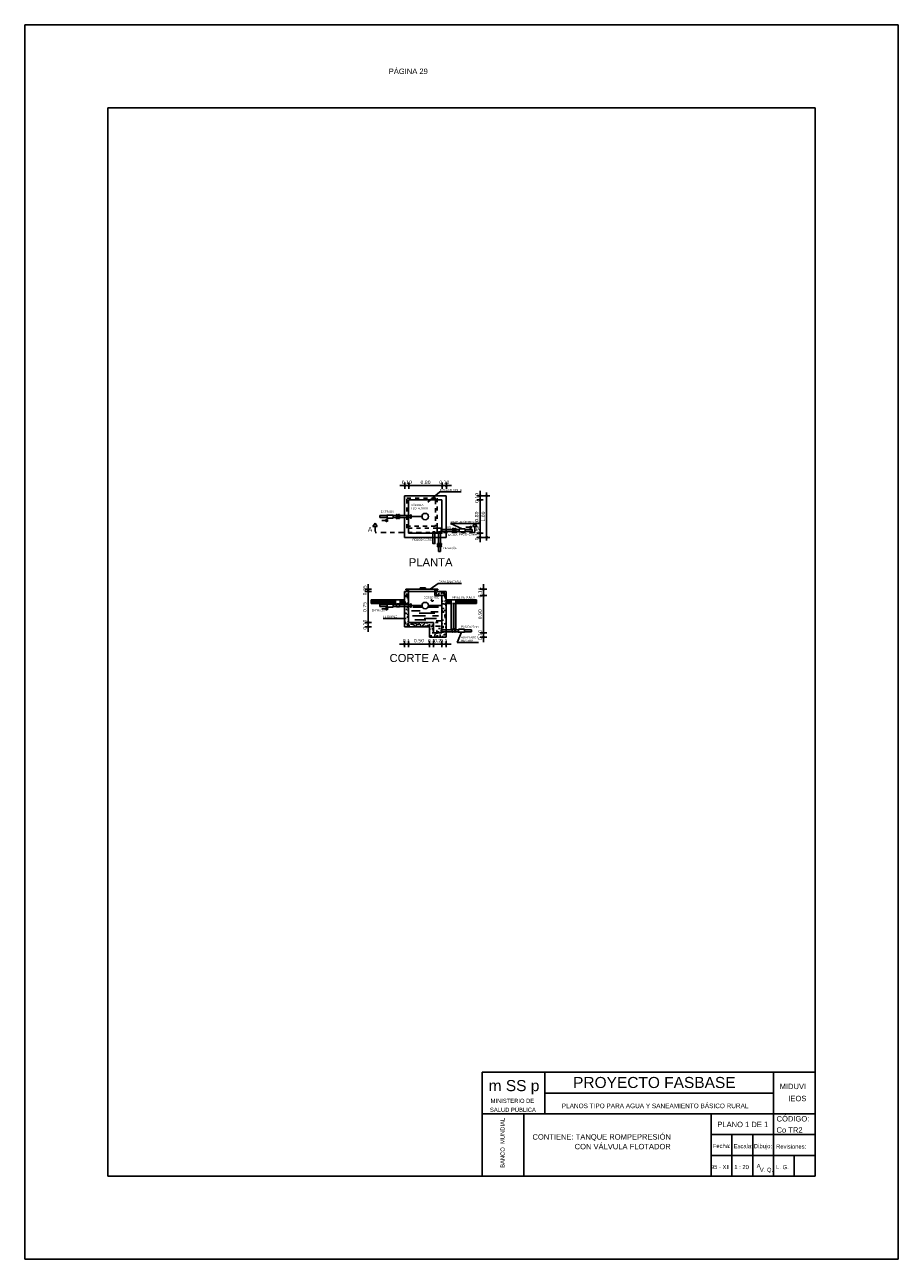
# Model space of a CAD drawing. Header units: metres. Extents: x 2644 to 4131, y 3282 to 4383.
# Tile 8 of 53: x 2758 to 2779, y 4353 to 4383. Entities that reach past the tile are written whole.
import ezdxf
from ezdxf.enums import TextEntityAlignment as Align

# ---------------------------------------------------------------- set-up
doc = ezdxf.new("R2010")
doc.units = ezdxf.units.M
doc.linetypes.add('ACAD_ISO02W100', pattern=[15, 12, -3])
doc.linetypes.add('DASHDOT', pattern=[25.4, 12.7, -6.35, 0, -6.35])
doc.layers.add('Cotas', color=7, linetype='Continuous')
doc.layers.add('Dibujo', color=7, linetype='Continuous')
doc.styles.add('Annotative', font='arial.ttf')
doc.styles.get("Standard").update_dxf_attribs({"font": 'arial.ttf'})
doc.styles.add('verdana', font='verdana.ttf')
doc.dimstyles.new('ISO', dxfattribs={"dimtxt": 0.08, "dimasz": 0.06, "dimexe": 0.1, "dimexo": 0.1, "dimgap": 0.04, "dimtad": 1, "dimzin": 1, "dimdsep": 46, "dimtxsty": 'verdana', "dimblk1": 'PAB', "dimblk2": 'PAB', "dimsah": 1, "dimcen": 0, "dimse1": 1, "dimse2": 1, "dimclrd": 7, "dimclre": 8, "dimclrt": 7, "dimadec": 0, "dimazin": 0, "dimtfac": 1, "dimtix": 1, "dimtmove": 0, "dimatfit": 3, "dimldrblk": 'PAB', "dimfxl": 0.1, "dimtvp": 1, "dimtolj": 1, "dimtzin": 1, "dimarcsym": 0})

# ---------------------------------------------------------------- blocks, each defined once
blk = doc.blocks.new('PAB')
at = {"layer": 'Cotas'}
for p, q in [((-1.3, 0), (1.3, 0)), ((0, 1.3), (0, -1.3))]:
    blk.add_line(p, q, dxfattribs=at)
at = {"layer": 'Cotas', "const_width": 0.6}
blk.add_lwpolyline([(-0.3, 0, 1), (0.3, 0, 1)], format="xyb", close=True, dxfattribs=at)
blk = doc.blocks.new('*D1328')
at = {"color": 7, "lineweight": -2, "transparency": 16777216}
for p, q in [((2769.014, 4371.693), (2769.014, 4371.753)), ((2769.014, 4371.633), (2769.014, 4371.533)), ((2769.014, 4371.473), (2769.014, 4371.413))]:
    blk.add_line(p, q, dxfattribs=at)
at = {"layer": 'Defpoints', "color": 0, "transparency": 16777216}
for p in [(2768.195, 4371.633), (2768.095, 4371.533), (2769.014, 4371.533)]:
    blk.add_point(p, dxfattribs=at)
at = {"color": 7, "lineweight": -2, "transparency": 16777216, "xscale": 0.06, "yscale": 0.06, "zscale": 0.06}
for p, rotation in [((2769.014, 4371.633), 270), ((2769.014, 4371.533), 90)]:
    blk.add_blockref('PAB', p, dxfattribs=dict(at, rotation=rotation))
at = {"color": 7, "transparency": 16777216, "insert": (2768.932, 4371.583), "char_height": 0.08, "attachment_point": 5, "rotation": 90, "style": 'verdana'}
blk.add_mtext('\\A1;0.10', dxfattribs=at)
blk = doc.blocks.new('*D1329')
at = {"color": 7, "lineweight": -2, "transparency": 16777216}
blk.add_line((2769.014, 4371.473), (2769.014, 4370.793), dxfattribs=at)
at = {"layer": 'Defpoints', "color": 0, "transparency": 16777216}
for p in [(2768.095, 4371.533), (2768.095, 4370.733), (2769.014, 4370.733)]:
    blk.add_point(p, dxfattribs=at)
at = {"color": 7, "lineweight": -2, "transparency": 16777216, "xscale": 0.06, "yscale": 0.06, "zscale": 0.06}
for p, rotation in [((2769.014, 4371.533), 90), ((2769.014, 4370.733), 270)]:
    blk.add_blockref('PAB', p, dxfattribs=dict(at, rotation=rotation))
at = {"color": 7, "transparency": 16777216, "insert": (2768.932, 4371.133), "char_height": 0.08, "attachment_point": 5, "rotation": 90, "style": 'verdana'}
blk.add_mtext('\\A1;0.80', dxfattribs=at)
blk = doc.blocks.new('*D1330')
at = {"color": 7, "lineweight": -2, "transparency": 16777216}
for p, q in [((2769.014, 4370.793), (2769.014, 4370.853)), ((2769.014, 4370.733), (2769.014, 4370.633)), ((2769.014, 4370.573), (2769.014, 4370.513))]:
    blk.add_line(p, q, dxfattribs=at)
at = {"layer": 'Defpoints', "color": 0, "transparency": 16777216}
for p in [(2768.095, 4370.733), (2768.195, 4370.633), (2769.014, 4370.633)]:
    blk.add_point(p, dxfattribs=at)
at = {"color": 7, "lineweight": -2, "transparency": 16777216, "xscale": 0.06, "yscale": 0.06, "zscale": 0.06}
for p, rotation in [((2769.014, 4370.733), 270), ((2769.014, 4370.633), 90)]:
    blk.add_blockref('PAB', p, dxfattribs=dict(at, rotation=rotation))
at = {"color": 7, "transparency": 16777216, "insert": (2768.932, 4370.683), "char_height": 0.08, "attachment_point": 5, "rotation": 90, "style": 'verdana'}
blk.add_mtext('\\A1;0.10', dxfattribs=at)
blk = doc.blocks.new('*D1331')
at = {"color": 7, "lineweight": -2, "transparency": 16777216}
blk.add_line((2769.172, 4371.573), (2769.172, 4370.693), dxfattribs=at)
at = {"layer": 'Defpoints', "color": 0, "transparency": 16777216}
for p in [(2768.195, 4371.633), (2768.195, 4370.633), (2769.172, 4370.633)]:
    blk.add_point(p, dxfattribs=at)
at = {"color": 7, "lineweight": -2, "transparency": 16777216, "xscale": 0.06, "yscale": 0.06, "zscale": 0.06}
for p, rotation in [((2769.172, 4371.633), 90), ((2769.172, 4370.633), 270)]:
    blk.add_blockref('PAB', p, dxfattribs=dict(at, rotation=rotation))
at = {"color": 7, "transparency": 16777216, "insert": (2769.091, 4371.133), "char_height": 0.08, "attachment_point": 5, "rotation": 90, "style": 'verdana'}
blk.add_mtext('\\A1;1.00', dxfattribs=at)
blk = doc.blocks.new('*D1124')
at = {"color": 7, "lineweight": -2, "transparency": 16777216}
for p, q in [((2767.143, 4371.877), (2767.083, 4371.877)), ((2767.203, 4371.877), (2767.303, 4371.877)), ((2767.363, 4371.877), (2767.423, 4371.877))]:
    blk.add_line(p, q, dxfattribs=at)
at = {"layer": 'Defpoints', "color": 0, "transparency": 16777216}
for p in [(2767.303, 4371.877), (2767.203, 4371.712), (2767.303, 4371.612)]:
    blk.add_point(p, dxfattribs=at)
at = {"color": 7, "lineweight": -2, "transparency": 16777216, "xscale": 0.06, "yscale": 0.06, "zscale": 0.06}
blk.add_blockref('PAB', (2767.203, 4371.877), dxfattribs=at)
at = {"color": 7, "lineweight": -2, "transparency": 16777216, "xscale": 0.06, "yscale": 0.06, "zscale": 0.06, "rotation": 180}
blk.add_blockref('PAB', (2767.303, 4371.877), dxfattribs=at)
at = {"color": 7, "transparency": 16777216, "insert": (2767.253, 4371.958), "char_height": 0.08, "attachment_point": 5, "style": 'verdana'}
blk.add_mtext('\\A1;0.10', dxfattribs=at)
blk = doc.blocks.new('*D1125')
at = {"color": 7, "lineweight": -2, "transparency": 16777216}
blk.add_line((2767.363, 4371.877), (2768.043, 4371.877), dxfattribs=at)
at = {"layer": 'Defpoints', "color": 0, "transparency": 16777216}
for p in [(2768.103, 4371.877), (2767.303, 4371.612), (2768.103, 4371.612)]:
    blk.add_point(p, dxfattribs=at)
at = {"color": 7, "lineweight": -2, "transparency": 16777216, "xscale": 0.06, "yscale": 0.06, "zscale": 0.06, "rotation": 180}
blk.add_blockref('PAB', (2767.303, 4371.877), dxfattribs=at)
at = {"color": 7, "lineweight": -2, "transparency": 16777216, "xscale": 0.06, "yscale": 0.06, "zscale": 0.06}
blk.add_blockref('PAB', (2768.103, 4371.877), dxfattribs=at)
at = {"color": 7, "transparency": 16777216, "insert": (2767.703, 4371.958), "char_height": 0.08, "attachment_point": 5, "style": 'verdana'}
blk.add_mtext('\\A1;0.80', dxfattribs=at)
blk = doc.blocks.new('*D1126')
at = {"color": 7, "lineweight": -2, "transparency": 16777216}
for p, q in [((2768.043, 4371.877), (2767.983, 4371.877)), ((2768.103, 4371.877), (2768.203, 4371.877)), ((2768.263, 4371.877), (2768.323, 4371.877))]:
    blk.add_line(p, q, dxfattribs=at)
at = {"layer": 'Defpoints', "color": 0, "transparency": 16777216}
for p in [(2768.203, 4371.877), (2768.103, 4371.612), (2768.203, 4371.712)]:
    blk.add_point(p, dxfattribs=at)
at = {"color": 7, "lineweight": -2, "transparency": 16777216, "xscale": 0.06, "yscale": 0.06, "zscale": 0.06}
blk.add_blockref('PAB', (2768.103, 4371.877), dxfattribs=at)
at = {"color": 7, "lineweight": -2, "transparency": 16777216, "xscale": 0.06, "yscale": 0.06, "zscale": 0.06, "rotation": 180}
blk.add_blockref('PAB', (2768.203, 4371.877), dxfattribs=at)
at = {"color": 7, "transparency": 16777216, "insert": (2768.153, 4371.958), "char_height": 0.08, "attachment_point": 5, "style": 'verdana'}
blk.add_mtext('\\A1;0.10', dxfattribs=at)
blk = doc.blocks.new('*D1332')
at = {"color": 7, "lineweight": -2, "transparency": 16777216}
for p, q in [((2769.095, 4369.443), (2769.095, 4369.503)), ((2769.095, 4369.383), (2769.095, 4369.233)), ((2769.095, 4369.173), (2769.095, 4369.113))]:
    blk.add_line(p, q, dxfattribs=at)
at = {"layer": 'Defpoints', "color": 0, "transparency": 16777216}
for p in [(2767.979, 4369.383), (2768.195, 4369.233), (2769.095, 4369.233)]:
    blk.add_point(p, dxfattribs=at)
at = {"color": 7, "lineweight": -2, "transparency": 16777216, "xscale": 0.06, "yscale": 0.06, "zscale": 0.06}
for p, rotation in [((2769.095, 4369.383), 270), ((2769.095, 4369.233), 90)]:
    blk.add_blockref('PAB', p, dxfattribs=dict(at, rotation=rotation))
at = {"color": 7, "transparency": 16777216, "insert": (2769.013, 4369.308), "char_height": 0.08, "attachment_point": 5, "rotation": 90, "style": 'verdana'}
blk.add_mtext('\\A1;0.15', dxfattribs=at)
blk = doc.blocks.new('*D1333')
at = {"color": 7, "lineweight": -2, "transparency": 16777216}
blk.add_line((2769.095, 4369.173), (2769.095, 4368.393), dxfattribs=at)
at = {"layer": 'Defpoints', "color": 0, "transparency": 16777216}
for p in [(2768.195, 4369.233), (2768.095, 4368.333), (2769.095, 4368.333)]:
    blk.add_point(p, dxfattribs=at)
at = {"color": 7, "lineweight": -2, "transparency": 16777216, "xscale": 0.06, "yscale": 0.06, "zscale": 0.06}
for p, rotation in [((2769.095, 4369.233), 90), ((2769.095, 4368.333), 270)]:
    blk.add_blockref('PAB', p, dxfattribs=dict(at, rotation=rotation))
at = {"color": 7, "transparency": 16777216, "insert": (2769.013, 4368.783), "char_height": 0.08, "attachment_point": 5, "rotation": 90, "style": 'verdana'}
blk.add_mtext('\\A1;0.90', dxfattribs=at)
blk = doc.blocks.new('*D1334')
at = {"color": 7, "lineweight": -2, "transparency": 16777216}
for p, q in [((2769.095, 4368.393), (2769.095, 4368.453)), ((2769.095, 4368.333), (2769.095, 4368.233)), ((2769.095, 4368.173), (2769.095, 4368.113))]:
    blk.add_line(p, q, dxfattribs=at)
at = {"layer": 'Defpoints', "color": 0, "transparency": 16777216}
for p in [(2768.095, 4368.333), (2768.195, 4368.233), (2769.095, 4368.233)]:
    blk.add_point(p, dxfattribs=at)
at = {"color": 7, "lineweight": -2, "transparency": 16777216, "xscale": 0.06, "yscale": 0.06, "zscale": 0.06}
for p, rotation in [((2769.095, 4368.333), 270), ((2769.095, 4368.233), 90)]:
    blk.add_blockref('PAB', p, dxfattribs=dict(at, rotation=rotation))
at = {"color": 7, "transparency": 16777216, "insert": (2769.013, 4368.283), "char_height": 0.08, "attachment_point": 5, "rotation": 90, "style": 'verdana'}
blk.add_mtext('\\A1;0.10', dxfattribs=at)
blk = doc.blocks.new('*D1335')
at = {"color": 7, "lineweight": -2, "transparency": 16777216}
for p, q in [((2767.135, 4368.066), (2767.075, 4368.066)), ((2767.195, 4368.066), (2767.295, 4368.066)), ((2767.355, 4368.066), (2767.415, 4368.066))]:
    blk.add_line(p, q, dxfattribs=at)
at = {"layer": 'Defpoints', "color": 0, "transparency": 16777216}
for p in [(2767.295, 4368.583), (2767.195, 4368.483), (2767.295, 4368.066)]:
    blk.add_point(p, dxfattribs=at)
at = {"color": 7, "lineweight": -2, "transparency": 16777216, "xscale": 0.06, "yscale": 0.06, "zscale": 0.06}
blk.add_blockref('PAB', (2767.195, 4368.066), dxfattribs=at)
at = {"color": 7, "lineweight": -2, "transparency": 16777216, "xscale": 0.06, "yscale": 0.06, "zscale": 0.06, "rotation": 180}
blk.add_blockref('PAB', (2767.295, 4368.066), dxfattribs=at)
at = {"color": 7, "transparency": 16777216, "insert": (2767.245, 4368.148), "char_height": 0.08, "attachment_point": 5, "style": 'verdana'}
blk.add_mtext('\\A1;0.1', dxfattribs=at)
blk = doc.blocks.new('*D1336')
at = {"color": 7, "lineweight": -2, "transparency": 16777216}
blk.add_line((2767.355, 4368.066), (2767.735, 4368.066), dxfattribs=at)
at = {"layer": 'Defpoints', "color": 0, "transparency": 16777216}
for p in [(2767.295, 4368.583), (2767.795, 4368.483), (2767.795, 4368.066)]:
    blk.add_point(p, dxfattribs=at)
at = {"color": 7, "lineweight": -2, "transparency": 16777216, "xscale": 0.06, "yscale": 0.06, "zscale": 0.06, "rotation": 180}
blk.add_blockref('PAB', (2767.295, 4368.066), dxfattribs=at)
at = {"color": 7, "lineweight": -2, "transparency": 16777216, "xscale": 0.06, "yscale": 0.06, "zscale": 0.06}
blk.add_blockref('PAB', (2767.795, 4368.066), dxfattribs=at)
at = {"color": 7, "transparency": 16777216, "insert": (2767.545, 4368.148), "char_height": 0.08, "attachment_point": 5, "style": 'verdana'}
blk.add_mtext('\\A1;0.50', dxfattribs=at)
blk = doc.blocks.new('*D1337')
at = {"color": 7, "lineweight": -2, "transparency": 16777216}
for p, q in [((2767.735, 4368.066), (2767.675, 4368.066)), ((2767.795, 4368.066), (2767.895, 4368.066)), ((2767.955, 4368.066), (2768.015, 4368.066))]:
    blk.add_line(p, q, dxfattribs=at)
at = {"layer": 'Defpoints', "color": 0, "transparency": 16777216}
for p in [(2767.795, 4368.483), (2767.895, 4368.333), (2767.895, 4368.066)]:
    blk.add_point(p, dxfattribs=at)
at = {"color": 7, "lineweight": -2, "transparency": 16777216, "xscale": 0.06, "yscale": 0.06, "zscale": 0.06}
blk.add_blockref('PAB', (2767.795, 4368.066), dxfattribs=at)
at = {"color": 7, "lineweight": -2, "transparency": 16777216, "xscale": 0.06, "yscale": 0.06, "zscale": 0.06, "rotation": 180}
blk.add_blockref('PAB', (2767.895, 4368.066), dxfattribs=at)
at = {"color": 7, "transparency": 16777216, "insert": (2767.845, 4368.148), "char_height": 0.08, "attachment_point": 5, "style": 'verdana'}
blk.add_mtext('\\A1;0.1', dxfattribs=at)
blk = doc.blocks.new('*D1338')
at = {"color": 7, "lineweight": -2, "transparency": 16777216}
for p, q in [((2767.835, 4368.066), (2767.775, 4368.066)), ((2767.895, 4368.066), (2768.095, 4368.066)), ((2768.155, 4368.066), (2768.215, 4368.066))]:
    blk.add_line(p, q, dxfattribs=at)
at = {"layer": 'Defpoints', "color": 0, "transparency": 16777216}
for p in [(2767.895, 4368.333), (2768.095, 4368.333), (2768.095, 4368.066)]:
    blk.add_point(p, dxfattribs=at)
at = {"color": 7, "lineweight": -2, "transparency": 16777216, "xscale": 0.06, "yscale": 0.06, "zscale": 0.06}
blk.add_blockref('PAB', (2767.895, 4368.066), dxfattribs=at)
at = {"color": 7, "lineweight": -2, "transparency": 16777216, "xscale": 0.06, "yscale": 0.06, "zscale": 0.06, "rotation": 180}
blk.add_blockref('PAB', (2768.095, 4368.066), dxfattribs=at)
at = {"color": 7, "transparency": 16777216, "insert": (2767.995, 4368.148), "char_height": 0.08, "attachment_point": 5, "style": 'verdana'}
blk.add_mtext('\\A1;0.2', dxfattribs=at)
blk = doc.blocks.new('*D1339')
at = {"color": 7, "lineweight": -2, "transparency": 16777216}
for p, q in [((2768.035, 4368.066), (2767.975, 4368.066)), ((2768.095, 4368.066), (2768.195, 4368.066)), ((2768.255, 4368.066), (2768.315, 4368.066))]:
    blk.add_line(p, q, dxfattribs=at)
at = {"layer": 'Defpoints', "color": 0, "transparency": 16777216}
for p in [(2768.095, 4368.333), (2768.195, 4368.233), (2768.195, 4368.066)]:
    blk.add_point(p, dxfattribs=at)
at = {"color": 7, "lineweight": -2, "transparency": 16777216, "xscale": 0.06, "yscale": 0.06, "zscale": 0.06}
blk.add_blockref('PAB', (2768.095, 4368.066), dxfattribs=at)
at = {"color": 7, "lineweight": -2, "transparency": 16777216, "xscale": 0.06, "yscale": 0.06, "zscale": 0.06, "rotation": 180}
blk.add_blockref('PAB', (2768.195, 4368.066), dxfattribs=at)
at = {"color": 7, "transparency": 16777216, "insert": (2768.145, 4368.148), "char_height": 0.08, "attachment_point": 5, "style": 'verdana'}
blk.add_mtext('\\A1;0.1', dxfattribs=at)
blk = doc.blocks.new('*D1340')
at = {"color": 7, "lineweight": -2, "transparency": 16777216}
for p, q in [((2766.324, 4368.643), (2766.324, 4368.703)), ((2766.324, 4368.483), (2766.324, 4368.583)), ((2766.324, 4368.423), (2766.324, 4368.363))]:
    blk.add_line(p, q, dxfattribs=at)
at = {"layer": 'Defpoints', "color": 0, "transparency": 16777216}
for p in [(2766.324, 4368.583), (2767.295, 4368.583), (2767.195, 4368.483)]:
    blk.add_point(p, dxfattribs=at)
at = {"color": 7, "lineweight": -2, "transparency": 16777216, "xscale": 0.06, "yscale": 0.06, "zscale": 0.06}
for p, rotation in [((2766.324, 4368.583), 270), ((2766.324, 4368.483), 90)]:
    blk.add_blockref('PAB', p, dxfattribs=dict(at, rotation=rotation))
at = {"color": 7, "transparency": 16777216, "insert": (2766.242, 4368.533), "char_height": 0.08, "attachment_point": 5, "rotation": 90, "style": 'verdana'}
blk.add_mtext('\\A1;0.10', dxfattribs=at)
blk = doc.blocks.new('*D1341')
at = {"color": 7, "lineweight": -2, "transparency": 16777216}
blk.add_line((2766.324, 4368.643), (2766.324, 4369.273), dxfattribs=at)
at = {"layer": 'Defpoints', "color": 0, "transparency": 16777216}
for p in [(2766.324, 4369.333), (2767.245, 4369.333), (2767.295, 4368.583)]:
    blk.add_point(p, dxfattribs=at)
at = {"color": 7, "lineweight": -2, "transparency": 16777216, "xscale": 0.06, "yscale": 0.06, "zscale": 0.06}
for p, rotation in [((2766.324, 4369.333), 90), ((2766.324, 4368.583), 270)]:
    blk.add_blockref('PAB', p, dxfattribs=dict(at, rotation=rotation))
at = {"color": 7, "transparency": 16777216, "insert": (2766.242, 4368.958), "char_height": 0.08, "attachment_point": 5, "rotation": 90, "style": 'verdana'}
blk.add_mtext('\\A1;0.75', dxfattribs=at)
blk = doc.blocks.new('*D1342')
at = {"color": 7, "lineweight": -2, "transparency": 16777216}
for p, q in [((2766.324, 4369.443), (2766.324, 4369.503)), ((2766.324, 4369.333), (2766.324, 4369.383)), ((2766.324, 4369.273), (2766.324, 4369.213))]:
    blk.add_line(p, q, dxfattribs=at)
at = {"layer": 'Defpoints', "color": 0, "transparency": 16777216}
for p in [(2766.324, 4369.383), (2767.245, 4369.383), (2767.245, 4369.333)]:
    blk.add_point(p, dxfattribs=at)
at = {"color": 7, "lineweight": -2, "transparency": 16777216, "xscale": 0.06, "yscale": 0.06, "zscale": 0.06}
for p, rotation in [((2766.324, 4369.383), 270), ((2766.324, 4369.333), 90)]:
    blk.add_blockref('PAB', p, dxfattribs=dict(at, rotation=rotation))
at = {"color": 7, "transparency": 16777216, "insert": (2766.242, 4369.358), "char_height": 0.08, "attachment_point": 5, "rotation": 90, "style": 'verdana'}
blk.add_mtext('\\A1;0.05', dxfattribs=at)

msp = doc.modelspace()

# ---------------------------------------------------------------- hatches: boundary and pattern name
h = msp.add_hatch()
h.set_pattern_fill('AR-CONC', color=256, scale=0.001, style=0)
h.set_pattern_definition([(50, (-6230.2715, 739.93046), (0.182184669, -0.0159390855), [0.01905, -0.20955]), (355, (-6230.2715, 739.93046), (-0.035242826, 0.191056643), [0.01524, -0.16764]), (100.451, (-6230.25632, 739.92913), (0.1469425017, 0.1751166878), [0.01619, -0.17809]), (46.1842, (-6230.2715, 739.98126), (0.271079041, -0.042042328), [0.028575, -0.314325]), (96.6356, (-6230.2489, 739.97775), (0.2374042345, 0.247425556), [0.024285, -0.267135]), (351.184, (-6230.2715, 739.98126), (0.237404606, 0.247425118), [0.02286, -0.25146]), (21, (-6230.2461, 739.96856), (0.1516148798, -0.1022655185), [0.01905, -0.20955]), (326, (-6230.2461, 739.96856), (0.0618020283, 0.184187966), [0.01524, -0.16764]), (71.4514, (-6230.23347, 739.96003), (0.2134164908, 0.0819228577), [0.01619, -0.17809]), (37.5, (-6230.2715, 739.93046), (0.00308860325, 0.08455503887), [0, -0.165608, 0, -0.17018, 0, -0.168275]), (7.5, (-6230.2715, 739.93046), (0.0668196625, 0.1001805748), [0, -0.097028, 0, -0.161798, 0, -0.064135]), (327.5, (-6230.32814, 739.93046), (0.13559059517, -0.005728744), [0, -0.0635, 0, -0.19812, 0, -0.26289]), (317.5, (-6230.35354, 739.93046), (0.1481291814, 0.025426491), [0, -0.08255, 0, -0.131572, 0, -0.18669])])
h.paths.add_polyline_path([(2767.195, 4369.014), (2767.295, 4369.014), (2767.295, 4369.233), (2767.195, 4369.233)])
h.paths.add_polyline_path([(2767.295, 4369.383), (2767.245, 4369.383), (2767.245, 4369.333), (2767.195, 4369.333), (2767.195, 4369.233), (2767.295, 4369.233)])
h.paths.add_polyline_path([(2767.979, 4369.333), (2767.979, 4369.383), (2767.929, 4369.383), (2767.929, 4369.233), (2768.095, 4369.233), (2768.195, 4369.233), (2768.195, 4369.333)])
h.paths.add_polyline_path([(2768.095, 4368.409), (2768.195, 4368.409), (2768.195, 4369.233), (2768.095, 4369.233)])
h.paths.add_polyline_path([(2767.795, 4368.483), (2767.795, 4368.233), (2768.195, 4368.233), (2768.195, 4368.361), (2768.095, 4368.361), (2768.095, 4368.333), (2767.895, 4368.333), (2767.895, 4368.583), (2767.295, 4368.583), (2767.295, 4368.967), (2767.195, 4368.967), (2767.195, 4368.583), (2767.195, 4368.483)])
h = msp.add_hatch()
h.set_pattern_fill('HOUND', color=256, scale=0.005, style=0)
h.set_pattern_definition([(0, (-6230.271501, 739.930457), (0.03175, 0.0079375), [0.127, -0.0635]), (90, (-6230.271501, 739.930457), (-0.0079375, -0.03175), [0.127, -0.0635])])
h.paths.add_polyline_path([(2766.982, 4369.044), (2766.982, 4369.126), (2766.397, 4369.126), (2766.397, 4369.044)])
h.paths.add_polyline_path([(2767.092, 4369.126), (2767.092, 4369.044), (2767.195, 4369.044), (2767.195, 4369.126)])
h.paths.add_polyline_path([(2768.316, 4369.044), (2768.316, 4369.126), (2768.195, 4369.126), (2768.195, 4369.044)])
h.paths.add_polyline_path([(2768.93, 4369.044), (2768.93, 4369.126), (2768.428, 4369.126), (2768.428, 4369.044)])

# ---------------------------------------------------------------- linework, layer by layer
for p, q in [((2767.195, 4371.633), (2768.195, 4371.633)), ((2767.195, 4371.156), (2767.195, 4371.633)), ((2768.045, 4371.727), (2767.755, 4371.476)), ((2768.563, 4371.727), (2768.045, 4371.727)), ((2768.195, 4371.633), (2768.195, 4370.633)), ((2767.295, 4371.533), (2768.095, 4371.533)), ((2767.295, 4371.183), (2767.295, 4371.533)), ((2768.095, 4371.533), (2768.095, 4370.733)), ((2766.49, 4370.975), (2766.439, 4370.897)), ((2766.49, 4370.975), (2766.54, 4370.897)), ((2766.607, 4371.156), (2766.607, 4371.109)), ((2766.779, 4371.156), (2766.607, 4371.156)), ((2766.779, 4371.109), (2766.607, 4371.109)), ((2766.652, 4371.038), (2766.758, 4371.038)), ((2766.803, 4371.038), (2766.758, 4371.068)), ((2766.758, 4371.068), (2766.758, 4371.008)), ((2766.803, 4371.038), (2766.758, 4371.008)), ((2767.002, 4371.156), (2766.923, 4371.156)), ((2767.002, 4371.109), (2766.923, 4371.109)), ((2767.039, 4371.17), (2767.017, 4371.181)), ((2767.039, 4371.094), (2767.017, 4371.083)), ((2767.039, 4371.17), (2767.06, 4371.181)), ((2767.039, 4371.094), (2767.06, 4371.083)), ((2767.195, 4370.633), (2767.195, 4371.109)), ((2767.295, 4370.733), (2767.295, 4371.083)), ((2767.618, 4371.134), (2767.355, 4371.134)), ((2767.618, 4371.132), (2767.355, 4371.132)), ((2768.994, 4370.964), (2768.299, 4370.964)), ((2768.299, 4370.964), (2768.581, 4370.837)), ((2768.888, 4370.974), (2768.837, 4370.897)), ((2768.888, 4370.974), (2768.939, 4370.897)), ((2766.439, 4370.897), (2766.54, 4370.897)), ((2768.095, 4370.733), (2767.295, 4370.733)), ((2768.393, 4370.837), (2768.371, 4370.848)), ((2768.393, 4370.761), (2768.371, 4370.75)), ((2768.393, 4370.837), (2768.414, 4370.848)), ((2768.393, 4370.761), (2768.414, 4370.75)), ((2768.43, 4370.823), (2768.509, 4370.823)), ((2768.43, 4370.775), (2768.509, 4370.775)), ((2768.653, 4370.823), (2768.825, 4370.823)), ((2768.653, 4370.775), (2768.825, 4370.775)), ((2768.668, 4370.874), (2768.774, 4370.874)), ((2768.819, 4370.874), (2768.774, 4370.904)), ((2768.774, 4370.904), (2768.774, 4370.844)), ((2768.819, 4370.874), (2768.774, 4370.844)), ((2768.825, 4370.823), (2768.825, 4370.775)), ((2768.837, 4370.897), (2768.939, 4370.897)), ((2768.195, 4370.633), (2767.195, 4370.633)), ((2767.998, 4370.447), (2767.987, 4370.469)), ((2767.998, 4370.447), (2767.987, 4370.426)), ((2768.013, 4370.41), (2768.013, 4370.296)), ((2768.06, 4370.41), (2768.06, 4370.296)), ((2768.074, 4370.447), (2768.085, 4370.469)), ((2768.074, 4370.447), (2768.085, 4370.426)), ((2768.06, 4370.296), (2768.013, 4370.296)), ((2768.003, 4369.523), (2767.816, 4369.389)), ((2768.564, 4369.523), (2768.003, 4369.523)), ((2767.195, 4369.333), (2767.245, 4369.333)), ((2767.195, 4369.333), (2767.195, 4368.583)), ((2767.295, 4369.233), (2767.195, 4369.233)), ((2767.227, 4369.373), (2767.227, 4369.389)), ((2767.227, 4369.389), (2767.637, 4369.389)), ((2767.245, 4369.373), (2767.227, 4369.373)), ((2767.245, 4369.383), (2767.245, 4369.333)), ((2767.295, 4369.383), (2767.245, 4369.383)), ((2767.295, 4369.383), (2767.295, 4368.583)), ((2767.295, 4369.383), (2767.979, 4369.383)), ((2767.295, 4369.333), (2767.929, 4369.333)), ((2767.637, 4369.417), (2767.574, 4369.417)), ((2767.574, 4369.417), (2767.574, 4369.389)), ((2767.637, 4369.412), (2767.579, 4369.412)), ((2767.579, 4369.412), (2767.579, 4369.389)), ((2767.637, 4369.417), (2767.7, 4369.417)), ((2767.637, 4369.412), (2767.695, 4369.412)), ((2767.996, 4369.389), (2767.637, 4369.389)), ((2767.695, 4369.412), (2767.695, 4369.389)), ((2767.7, 4369.417), (2767.7, 4369.389)), ((2767.929, 4369.233), (2767.929, 4369.383)), ((2767.929, 4369.233), (2768.095, 4369.233)), ((2767.979, 4369.333), (2767.979, 4369.383)), ((2767.979, 4369.373), (2767.996, 4369.373)), ((2767.979, 4369.333), (2768.195, 4369.333)), ((2767.996, 4369.373), (2767.996, 4369.389)), ((2768.095, 4369.233), (2768.195, 4369.233)), ((2768.095, 4369.233), (2768.095, 4368.333)), ((2768.195, 4369.333), (2768.195, 4368.233)), ((2767.195, 4369.126), (2766.397, 4369.126)), ((2766.397, 4369.044), (2766.397, 4369.126)), ((2766.982, 4369.044), (2766.397, 4369.044)), ((2766.607, 4369.014), (2766.607, 4368.967)), ((2766.779, 4369.014), (2766.607, 4369.014)), ((2766.779, 4368.967), (2766.607, 4368.967)), ((2766.652, 4368.913), (2766.758, 4368.913)), ((2766.803, 4368.913), (2766.758, 4368.943)), ((2766.758, 4368.943), (2766.758, 4368.883)), ((2766.803, 4368.913), (2766.758, 4368.883)), ((2767.002, 4369.014), (2766.923, 4369.014)), ((2767.002, 4368.967), (2766.923, 4368.967)), ((2766.982, 4369.126), (2766.982, 4369.044)), ((2767.002, 4368.959), (2767.002, 4369.023)), ((2767.002, 4369.023), (2767.01, 4369.023)), ((2767.002, 4368.959), (2767.01, 4368.959)), ((2767.01, 4369.023), (2767.01, 4368.988)), ((2767.01, 4369.02), (2767.024, 4369.02)), ((2767.01, 4368.959), (2767.01, 4368.994)), ((2767.01, 4368.964), (2767.068, 4368.964)), ((2767.011, 4369.035), (2767.011, 4369.037)), ((2767.011, 4369.037), (2767.039, 4369.037)), ((2767.039, 4369.035), (2767.011, 4369.035)), ((2767.061, 4369.03), (2767.017, 4369.03)), ((2767.017, 4369.03), (2767.017, 4369.025)), ((2767.017, 4369.025), (2767.02, 4369.025)), ((2767.02, 4369.025), (2767.057, 4369.025)), ((2767.024, 4369.02), (2767.024, 4369.025)), ((2767.038, 4369.03), (2767.038, 4369.035)), ((2767.067, 4369.037), (2767.039, 4369.037)), ((2767.039, 4369.035), (2767.067, 4369.035)), ((2767.041, 4369.03), (2767.041, 4369.035)), ((2767.054, 4369.02), (2767.054, 4369.025)), ((2767.054, 4369.02), (2767.068, 4369.02)), ((2767.057, 4369.025), (2767.061, 4369.025)), ((2767.061, 4369.025), (2767.061, 4369.03)), ((2767.067, 4369.035), (2767.067, 4369.037)), ((2767.076, 4369.023), (2767.068, 4369.023)), ((2767.068, 4369.023), (2767.068, 4368.988)), ((2767.068, 4368.959), (2767.068, 4368.994)), ((2767.076, 4368.959), (2767.068, 4368.959)), ((2767.076, 4368.959), (2767.076, 4369.023)), ((2767.092, 4369.126), (2767.092, 4369.044)), ((2767.092, 4369.044), (2767.195, 4369.044)), ((2767.618, 4368.994), (2767.355, 4368.994)), ((2767.618, 4368.99), (2767.355, 4368.99)), ((2767.355, 4368.99), (2767.618, 4368.99)), ((2767.4, 4368.95), (2767.63, 4368.95)), ((2767.76, 4368.95), (2768.011, 4368.95)), ((2767.772, 4368.991), (2768.095, 4368.991)), ((2768.195, 4369.126), (2768.93, 4369.126)), ((2768.195, 4369.044), (2768.316, 4369.044)), ((2768.316, 4368.409), (2768.316, 4369.126)), ((2768.348, 4369.044), (2768.404, 4369.044)), ((2768.348, 4369.042), (2768.348, 4369.044)), ((2768.348, 4369.044), (2768.376, 4369.044)), ((2768.374, 4369.042), (2768.348, 4369.042)), ((2768.374, 4368.43), (2768.374, 4369.042)), ((2768.404, 4369.044), (2768.376, 4369.044)), ((2768.379, 4368.43), (2768.379, 4369.042)), ((2768.379, 4369.042), (2768.404, 4369.042)), ((2768.404, 4369.042), (2768.404, 4369.044)), ((2768.428, 4368.408), (2768.428, 4369.126)), ((2768.428, 4369.044), (2768.93, 4369.044)), ((2768.93, 4369.044), (2768.93, 4369.126)), ((2766.687, 4368.682), (2767.237, 4368.682)), ((2767.195, 4368.583), (2767.195, 4368.483)), ((2767.295, 4368.583), (2767.895, 4368.583)), ((2767.368, 4368.869), (2767.576, 4368.869)), ((2767.393, 4368.744), (2767.705, 4368.744)), ((2767.446, 4368.646), (2767.712, 4368.646)), ((2767.546, 4368.806), (2767.923, 4368.806)), ((2767.667, 4368.683), (2767.968, 4368.683)), ((2767.83, 4368.842), (2768.006, 4368.842)), ((2767.87, 4368.741), (2768.011, 4368.741)), ((2767.895, 4368.583), (2767.895, 4368.333)), ((2767.943, 4368.583), (2768.009, 4368.583)), ((2767.956, 4368.628), (2768.067, 4368.628)), ((2767.195, 4368.483), (2767.795, 4368.483)), ((2767.795, 4368.483), (2767.795, 4368.233)), ((2768.095, 4368.333), (2767.895, 4368.333)), ((2767.943, 4368.498), (2768.059, 4368.498)), ((2768.011, 4368.44), (2768.059, 4368.44)), ((2768.075, 4368.409), (2768.075, 4368.361)), ((2768.339, 4368.353), (2768.339, 4368.417)), ((2768.339, 4368.417), (2768.348, 4368.417)), ((2768.339, 4368.353), (2768.348, 4368.353)), ((2768.348, 4368.429), (2768.348, 4368.43)), ((2768.348, 4368.43), (2768.376, 4368.43)), ((2768.376, 4368.429), (2768.348, 4368.429)), ((2768.348, 4368.417), (2768.348, 4368.382)), ((2768.361, 4368.413), (2768.348, 4368.413)), ((2768.348, 4368.353), (2768.348, 4368.388)), ((2768.405, 4368.358), (2768.348, 4368.358)), ((2768.354, 4368.419), (2768.354, 4368.424)), ((2768.354, 4368.424), (2768.398, 4368.424)), ((2768.358, 4368.419), (2768.354, 4368.419)), ((2768.395, 4368.419), (2768.358, 4368.419)), ((2768.361, 4368.413), (2768.361, 4368.419)), ((2768.374, 4368.424), (2768.374, 4368.429)), ((2768.404, 4368.43), (2768.376, 4368.43)), ((2768.376, 4368.429), (2768.404, 4368.429)), ((2768.379, 4368.424), (2768.379, 4368.429)), ((2768.392, 4368.413), (2768.392, 4368.419)), ((2768.405, 4368.413), (2768.392, 4368.413)), ((2768.398, 4368.419), (2768.395, 4368.419)), ((2768.398, 4368.424), (2768.398, 4368.419)), ((2768.404, 4368.429), (2768.404, 4368.43)), ((2768.413, 4368.417), (2768.405, 4368.417)), ((2768.405, 4368.417), (2768.405, 4368.382)), ((2768.405, 4368.353), (2768.405, 4368.388)), ((2768.413, 4368.353), (2768.405, 4368.353)), ((2768.413, 4368.353), (2768.413, 4368.417)), ((2768.413, 4368.408), (2768.492, 4368.408)), ((2768.413, 4368.361), (2768.492, 4368.361)), ((2768.467, 4368.101), (2768.564, 4368.348)), ((2768.637, 4368.408), (2768.808, 4368.408)), ((2768.637, 4368.361), (2768.808, 4368.361)), ((2768.808, 4368.408), (2768.808, 4368.361)), ((2768.195, 4368.233), (2767.795, 4368.233)), ((2768.976, 4368.101), (2768.467, 4368.101))]:
    msp.add_line(p, q)
at = {"linetype": 'DASHDOT', "ltscale": 0.01}
for p, q in [((2766.49, 4370.897), (2766.49, 4370.752)), ((2768.888, 4370.752), (2766.49, 4370.752)), ((2768.888, 4370.897), (2768.888, 4370.752))]:
    msp.add_line(p, q, dxfattribs=at)
at = {"linetype": 'ACAD_ISO02W100', "ltscale": 0.005}
for p, q in [((2767.881, 4370.733), (2767.881, 4370.633)), ((2767.928, 4370.733), (2767.928, 4370.633)), ((2768.013, 4370.733), (2768.013, 4370.633)), ((2768.06, 4370.733), (2768.06, 4370.633)), ((2768.195, 4370.823), (2768.095, 4370.823)), ((2768.195, 4370.775), (2768.095, 4370.775)), ((2768.195, 4368.409), (2768.095, 4368.409)), ((2768.095, 4368.361), (2768.2, 4368.361))]:
    msp.add_line(p, q, dxfattribs=at)
for points in [[(2767.25, 4371.578), (2767.985, 4371.578), (2767.985, 4370.851), (2767.25, 4370.851)], [(2767.295, 4371.533), (2767.939, 4371.533), (2767.939, 4370.904), (2767.295, 4370.904)]]:
    msp.add_lwpolyline(points, close=True, dxfattribs=at)
for points in [[(2766.923, 4371.17), (2766.779, 4371.17), (2766.779, 4371.095), (2766.923, 4371.095)], [(2767.017, 4371.083), (2767.002, 4371.083), (2767.002, 4371.181), (2767.017, 4371.181)], [(2767.076, 4371.083), (2767.06, 4371.083), (2767.06, 4371.181), (2767.076, 4371.181)], [(2767.342, 4371.172), (2767.355, 4371.172), (2767.355, 4371.091), (2767.342, 4371.091)], [(2767.985, 4370.851), (2768.095, 4370.851), (2768.095, 4370.733), (2767.985, 4370.733)], [(2768.356, 4370.75), (2768.371, 4370.75), (2768.371, 4370.848), (2768.356, 4370.848)], [(2768.414, 4370.75), (2768.43, 4370.75), (2768.43, 4370.848), (2768.414, 4370.848)], [(2768.509, 4370.837), (2768.653, 4370.837), (2768.653, 4370.762), (2768.509, 4370.762)], [(2767.987, 4370.484), (2767.987, 4370.469), (2768.085, 4370.469), (2768.085, 4370.484)], [(2767.987, 4370.426), (2767.987, 4370.41), (2768.085, 4370.41), (2768.085, 4370.426)], [(2766.923, 4369.029), (2766.779, 4369.029), (2766.779, 4368.954), (2766.923, 4368.954)], [(2767.342, 4369.03), (2767.355, 4369.03), (2767.355, 4368.95), (2767.342, 4368.95)], [(2767.342, 4369.03), (2767.355, 4369.03), (2767.355, 4368.95), (2767.342, 4368.95)], [(2768.492, 4368.422), (2768.637, 4368.422), (2768.637, 4368.348), (2768.492, 4368.348)]]:
    msp.add_lwpolyline(points, close=True)
for points in [[(2767.342, 4371.156), (2767.076, 4371.156), (2767.076, 4371.109), (2767.342, 4371.109)], [(2767.355, 4371.109), (2767.355, 4371.109), (2767.355, 4371.156), (2767.355, 4371.156)], [(2767.881, 4370.733), (2767.881, 4370.763), (2767.928, 4370.763), (2767.928, 4370.733)], [(2768.013, 4370.733), (2768.013, 4370.763), (2768.06, 4370.763), (2768.06, 4370.733)], [(2768.095, 4370.775), (2768.077, 4370.775), (2768.077, 4370.823), (2768.095, 4370.823)], [(2768.195, 4370.823), (2768.356, 4370.823), (2768.356, 4370.775), (2768.195, 4370.775)], [(2767.928, 4370.633), (2767.928, 4370.484), (2767.881, 4370.484), (2767.881, 4370.633)], [(2768.06, 4370.633), (2768.06, 4370.484), (2768.013, 4370.484), (2768.013, 4370.633)], [(2767.342, 4369.014), (2767.076, 4369.014)], [(2767.342, 4369.014), (2767.076, 4369.014)], [(2767.076, 4368.967), (2767.342, 4368.967)], [(2767.076, 4368.967), (2767.342, 4368.967)], [(2767.355, 4368.967), (2767.355, 4368.967), (2767.355, 4369.014), (2767.355, 4369.014)], [(2767.355, 4368.967), (2767.355, 4368.967), (2767.355, 4369.014), (2767.355, 4369.014)], [(2768.075, 4368.409), (2768.095, 4368.409)], [(2768.075, 4368.409), (2768.095, 4368.409)], [(2768.095, 4368.361), (2768.075, 4368.361)], [(2768.095, 4368.361), (2768.075, 4368.361)], [(2768.195, 4368.409), (2768.339, 4368.409)], [(2768.195, 4368.409), (2768.339, 4368.409)], [(2768.339, 4368.361), (2768.195, 4368.361)], [(2768.339, 4368.361), (2768.195, 4368.361)]]:
    msp.add_lwpolyline(points)
for centre in [(2767.695, 4371.133), (2767.695, 4368.992)]:
    msp.add_circle(centre, 0.0772)
for centre in [(2767.865, 4369.12), (2767.994, 4368.375)]:
    msp.add_circle(centre, 0.0237, dxfattribs=at)
at = {"layer": 'Dibujo', "color": 0, "linetype": 'ByBlock'}
for p, q in [((2758.067, 4382.965), (2779.067, 4382.965)), ((2758.067, 4353.265), (2758.067, 4382.965)), ((2758.067, 4382.965), (2761.067, 4382.965)), ((2758.067, 4382.965), (2760.567, 4382.965)), ((2779.067, 4382.965), (2779.067, 4353.265)), ((2760.067, 4380.965), (2760.067, 4355.265)), ((2777.067, 4380.965), (2760.067, 4380.965)), ((2777.067, 4380.965), (2777.067, 4355.265)), ((2769.067, 4357.765), (2769.067, 4355.265)), ((2777.067, 4357.765), (2769.067, 4357.765)), ((2770.567, 4357.765), (2770.567, 4356.765)), ((2776.067, 4355.265), (2776.067, 4357.765)), ((2776.067, 4357.265), (2770.567, 4357.265)), ((2777.067, 4356.765), (2769.067, 4356.765)), ((2770.067, 4356.765), (2770.067, 4355.265)), ((2770.067, 4355.265), (2770.067, 4356.765)), ((2774.567, 4355.265), (2774.567, 4356.765)), ((2777.067, 4356.265), (2774.567, 4356.265)), ((2775.067, 4355.265), (2775.067, 4356.265)), ((2775.567, 4355.265), (2775.567, 4356.265)), ((2777.067, 4355.765), (2774.567, 4355.765)), ((2776.567, 4355.265), (2776.567, 4355.765)), ((2777.067, 4355.265), (2760.067, 4355.265)), ((2779.067, 4353.265), (2758.067, 4353.265))]:
    msp.add_line(p, q, dxfattribs=at)

# ---------------------------------------------------------------- texts
at = {"attachment_point": 1}
for s, width, insert, char_height in [('BOCA DE VISITA', 2.52423, (2768.048, 4371.799), 0.04722), ('ENTRADA', 2.52423, (2766.628, 4371.274), 0.0472), ('VÁLVULA ^JFLOTADORA', 2.52423, (2767.357, 4371.435), 0.04722), ('ADAPTADOR HEMBRA ', 2.52423, (2768.3, 4371.03), 0.04722), ('A', 2.52423, (2766.318, 4370.879), 0.11), ('HG', 2.52423, (2768.213, 4370.896), 0.0472), ('SALIDA', 2.52423, (2768.235, 4370.712), 0.0472), ('PVC D=25mm', 2.52423, (2768.504, 4370.728), 0.0472), ('A', 2.52423, (2768.907, 4370.901), 0.11), ('REBOSADERO', 2.52423, (2767.391, 4370.601), 0.0472), ('DESAGÜE', 2.52423, (2768.136, 4370.396), 0.0472), ('PLANTA ', 2.48743, (2767.301, 4370.131), 0.1933), ('TAPA SANITARIA', 2.52423, (2768.022, 4369.59), 0.04722), ('DESBORDE', 2.52423, (2767.658, 4369.212), 0.0472), ('NIVEL DE SUELO', 2.52423, (2768.35, 4369.216), 0.04722), ('ENTRADA', 2.52423, (2766.409, 4368.9), 0.0472), ('H. SIMPLE', 2.52423, (2766.694, 4368.748), 0.0472), ('PVC D=25mm', 2.52423, (2768.56, 4368.506), 0.0472), ('ADAPTADOR \\PHEMBRA', 2.52423, (2768.56, 4368.253), 0.0472), ('CORTE A - A \\P ', 2.48743, (2766.838, 4367.827), 0.19334)]:
    msp.add_mtext_dynamic_manual_height_columns(s, width=width, gutter_width=12.5, heights=[0], dxfattribs=dict(at, insert=insert, char_height=char_height))
at = {"layer": 'Dibujo', "color": 0, "linetype": 'ByBlock'}
for s, height, p in [('PROYECTO FASBASE', 0.26624, (2771.25, 4357.386)), ('m SS p', 0.2662, (2769.22, 4357.311)), ('PLANOS TIPO PARA AGUA Y SANEAMIENTO BÁSICO RURAL', 0.11076, (2770.978, 4356.901))]:
    msp.add_text(s, height=height, dxfattribs=at).set_placement(p)
at = {"layer": 'Dibujo', "color": 0, "linetype": 'ByBlock', "style": 'Annotative'}
for s, p in [('MIDUVI', (2776.216, 4357.36)), ('IEOS', (2776.424, 4357.069)), ('CÓDIGO:', (2776.142, 4356.581)), ('PLANO 1 DE 1', (2774.718, 4356.445)), ('Co TR2', (2776.141, 4356.311)), ('CONTIENE: TANQUE ROMPEPRESIÓN', (2770.273, 4356.145))]:
    msp.add_text(s, height=0.13, dxfattribs=at).set_placement(p)
at = {"layer": 'Dibujo', "color": 0, "linetype": 'ByBlock'}
for s, p in [('MINISTERIO DE', (2769.791, 4357.028)), ('SALUD PÚBLICA', (2769.803, 4356.812)), ('Fecha:', (2774.822, 4355.943)), ('Escala:', (2775.339, 4355.938)), ('Dibujo:', (2775.815, 4355.938)), ('Revisiones:', (2776.492, 4355.927)), ('95 - XII', (2774.789, 4355.436)), ('1 : 20', (2775.301, 4355.434)), ('A', (2775.71, 4355.461)), ('L. G. ', (2776.301, 4355.434)), ('V. Q.', (2775.898, 4355.368))]:
    msp.add_text(s, height=0.1, dxfattribs=at).set_placement(p, align=Align.CENTER)
msp.add_text('BANCO  MUNDIAL', height=0.1, rotation=90, dxfattribs=at).set_placement((2769.604, 4356.067), align=Align.CENTER)
at = {"layer": 'Dibujo', "color": 0, "linetype": 'ByBlock', "char_height": 0.13, "attachment_point": 1}
for s, insert, width in [('PÁGINA 29', (2766.819, 4381.909), 2.90393), ('CON VÁLVULA FLOTADOR', (2771.287, 4356.042), 2.74501)]:
    msp.add_mtext(s, dxfattribs=dict(at, insert=insert, width=width))

# ---------------------------------------------------------------- dimensions: what is measured, and where the dimension line sits
dim = msp.add_linear_dim(base=(2767.303, 4371.877), p1=(2767.203, 4371.712), p2=(2767.303, 4371.612), dimstyle='ISO')
dim.commit()
dim.dimension.update_dxf_attribs({"geometry": '*D1124', "text_midpoint": (2767.253, 4371.958)})
for base, p1, p2, picture, middle in [((2768.103, 4371.877), (2767.303, 4371.612), (2768.103, 4371.612), '*D1125', (2767.703, 4371.958)), ((2768.203, 4371.877), (2768.103, 4371.612), (2768.203, 4371.712), '*D1126', (2768.153, 4371.958)), ((2767.795, 4368.066), (2767.295, 4368.583), (2767.795, 4368.483), '*D1336', (2767.545, 4368.148))]:
    dim = msp.add_linear_dim(base=base, p1=p1, p2=p2, dimstyle='ISO', override={"dimtmove": 1})
    dim.commit()
    dim.dimension.update_dxf_attribs({"geometry": picture, "text_midpoint": middle})
for base, p1, p2, picture, middle in [((2769.014, 4371.533), (2768.195, 4371.633), (2768.095, 4371.533), '*D1328', (2768.932, 4371.583)), ((2769.172, 4370.633), (2768.195, 4371.633), (2768.195, 4370.633), '*D1331', (2769.091, 4371.133)), ((2769.095, 4369.233), (2767.979, 4369.383), (2768.195, 4369.233), '*D1332', (2769.013, 4369.308)), ((2766.324, 4368.583), (2767.195, 4368.483), (2767.295, 4368.583), '*D1340', (2766.242, 4368.533))]:
    dim = msp.add_linear_dim(base=base, p1=p1, p2=p2, angle=90, dimstyle='ISO')
    dim.commit()
    dim.dimension.update_dxf_attribs({"geometry": picture, "text_midpoint": middle})
for base, p1, p2, picture, middle in [((2769.014, 4370.733), (2768.095, 4371.533), (2768.095, 4370.733), '*D1329', (2768.932, 4371.133)), ((2769.014, 4370.633), (2768.095, 4370.733), (2768.195, 4370.633), '*D1330', (2768.932, 4370.683)), ((2766.324, 4369.383), (2767.245, 4369.333), (2767.245, 4369.383), '*D1342', (2766.242, 4369.358)), ((2766.324, 4369.333), (2767.295, 4368.583), (2767.245, 4369.333), '*D1341', (2766.242, 4368.958)), ((2769.095, 4368.333), (2768.195, 4369.233), (2768.095, 4368.333), '*D1333', (2769.013, 4368.783)), ((2769.095, 4368.233), (2768.095, 4368.333), (2768.195, 4368.233), '*D1334', (2769.013, 4368.283))]:
    dim = msp.add_linear_dim(base=base, p1=p1, p2=p2, angle=90, dimstyle='ISO', override={"dimtmove": 1})
    dim.commit()
    dim.dimension.update_dxf_attribs({"geometry": picture, "text_midpoint": middle})
dim = msp.add_linear_dim(base=(2767.295, 4368.066), p1=(2767.195, 4368.483), p2=(2767.295, 4368.583), text='0.1', dimstyle='ISO')
dim.commit()
dim.dimension.update_dxf_attribs({"geometry": '*D1335', "text_midpoint": (2767.245, 4368.148)})
for base, p1, p2, text, picture, middle in [((2767.895, 4368.066), (2767.795, 4368.483), (2767.895, 4368.333), '0.1', '*D1337', (2767.845, 4368.148)), ((2768.095, 4368.066), (2767.895, 4368.333), (2768.095, 4368.333), '0.2', '*D1338', (2767.995, 4368.148)), ((2768.195, 4368.066), (2768.095, 4368.333), (2768.195, 4368.233), '0.1', '*D1339', (2768.145, 4368.148))]:
    dim = msp.add_linear_dim(base=base, p1=p1, p2=p2, text=text, dimstyle='ISO', override={"dimtmove": 1})
    dim.commit()
    dim.dimension.update_dxf_attribs({"geometry": picture, "text_midpoint": middle})

doc.saveas('drawing.dxf')
